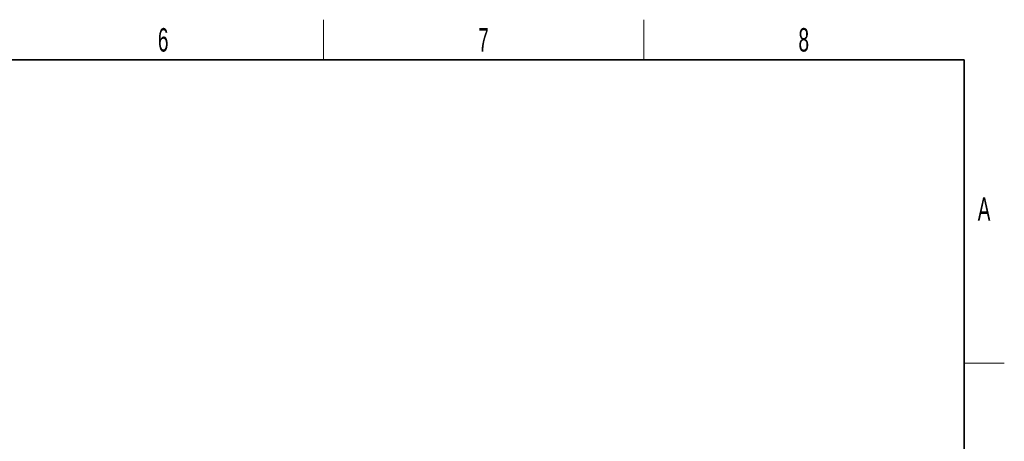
# Model space of a CAD drawing. Header units: millimetres. Extents: x 5 to 418, y 2 to 292.
# Tile 13 of 13: x 267 to 414, y 226 to 288. Entities that reach past the tile are written whole.
import ezdxf

# ---------------------------------------------------------------- set-up
doc = ezdxf.new("R2010")
doc.units = ezdxf.units.MM
doc.layers.add('SLD-0', color=7, linetype='Continuous')
doc.styles.add('SLDTEXTSTYLE0', font='TXT', dxfattribs={"width": 0.605})

msp = doc.modelspace()

# ---------------------------------------------------------------- linework, layer by layer
at = {"layer": 'SLD-0', "lineweight": 18}
for p, q in [((312.5, 282.5), (312.5, 288.5)), ((360.25, 282.5), (360.25, 288.5)), ((408, 237.25), (414, 237.25))]:
    msp.add_line(p, q, dxfattribs=at)
at = {"layer": 'SLD-0', "lineweight": 35}
for p, q in [((408, 282.5), (26, 282.5)), ((408, 12), (408, 282.5))]:
    msp.add_line(p, q, dxfattribs=at)

# ---------------------------------------------------------------- texts
at = {"layer": 'SLD-0', "char_height": 3.5, "attachment_point": 2, "style": 'SLDTEXTSTYLE0'}
for s, insert in [('6', (288.6027, 287.243)), ('7', (336.3527, 287.243)), ('8', (384.1027, 287.243)), ('A', (410.9816, 262.0011))]:
    msp.add_mtext(s, dxfattribs=dict(at, insert=insert))

doc.saveas('drawing.dxf')
